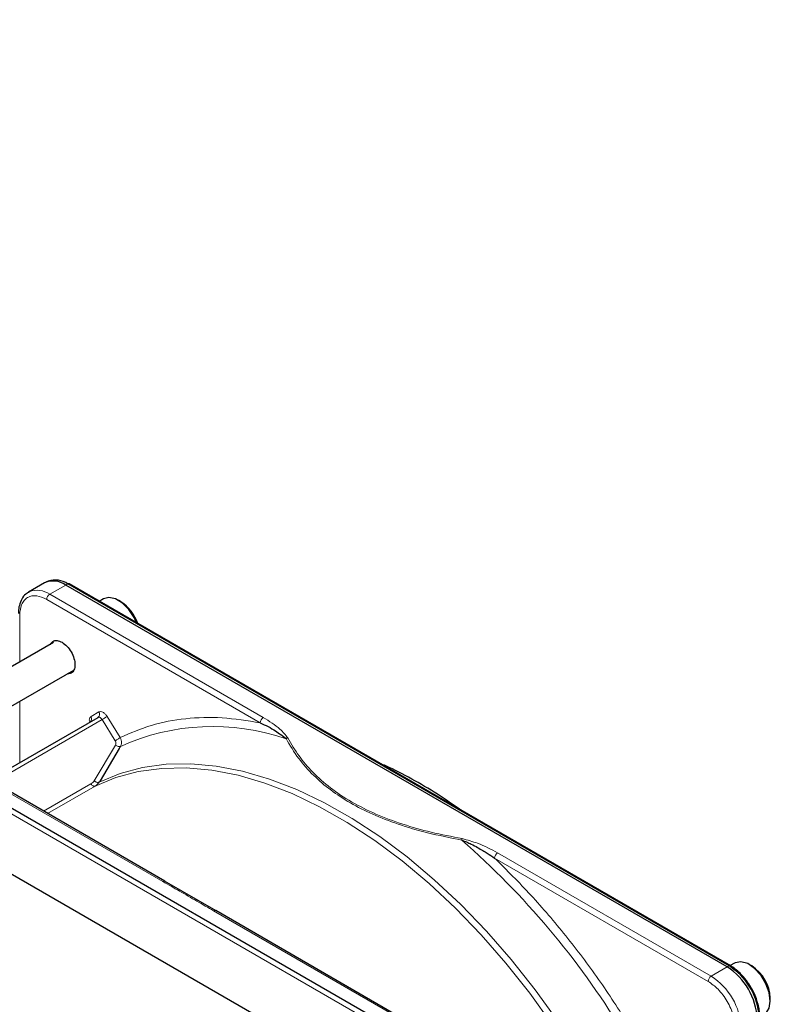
# Paper-space layout 'Blatt4' of a CAD drawing. Header units: millimetres. Extents: x 5 to 418, y 2 to 292.
# Tile 87 of 88: x 308 to 326, y 234 to 257. Entities that reach past the tile are written whole.
import ezdxf

# ---------------------------------------------------------------- set-up
doc = ezdxf.new("R2010")
doc.units = ezdxf.units.MM

psp = doc.layouts.new('Blatt4')

# ---------------------------------------------------------------- linework, layer by layer
at = {"color": 7, "linetype": 'Continuous', "lineweight": 25}
for p, q in [((318.915, 230.506), (273.377, 256.794)), ((320.741, 231.007), (285.244, 251.499)), ((309.084, 243.577), (309.029, 243.553)), ((308.997, 243.537), (308.621, 243.319)), ((325.068, 234.498), (309.497, 243.487)), ((325.146, 234.524), (309.576, 243.513)), ((308.621, 243.319), (308.638, 243.329)), ((310.391, 243.162), (310.287, 243.102)), ((310.797, 243.094), (310.741, 243.127)), ((309.211, 242.134), (305.654, 240.081)), ((306.454, 239.619), (309.687, 241.485)), ((311.833, 236.513), (304.646, 240.662)), ((307.703, 238.897), (310.258, 240.372)), ((310.757, 239.636), (310.305, 238.882)), ((313.036, 235.818), (311.826, 236.517)), ((320.217, 231.673), (313.029, 235.823)), ((325.24, 234.589), (325.136, 234.53)), ((325.646, 234.522), (325.59, 234.555)), ((326.085, 233.697), (326.085, 233.763))]:
    psp.add_line(p, q, dxfattribs=at)
at = {"color": 7, "linetype": 'Continuous', "lineweight": 18}
for p, q in [((320.541, 230.987), (285.044, 251.479)), ((309.121, 243.27), (309.497, 243.487)), ((309.497, 243.487), (309.549, 243.512)), ((309.549, 243.512), (325.12, 234.523)), ((314.077, 240.245), (309.051, 243.147)), ((314.148, 240.368), (309.121, 243.27)), ((308.414, 242.78), (308.414, 241.674)), ((304.596, 240.657), (311.783, 236.508)), ((308.414, 240.75), (308.414, 239.308)), ((310.093, 240.393), (310.278, 240.5)), ((310.473, 240.393), (310.781, 239.896)), ((310.355, 240.319), (307.798, 238.843)), ((310.663, 239.821), (310.355, 240.319)), ((310.165, 238.878), (310.669, 239.719)), ((310.789, 239.689), (310.757, 239.636)), ((308.977, 238.162), (310.092, 238.806)), ((310.188, 238.752), (309.071, 238.107)), ((310.305, 238.882), (310.285, 238.848)), ((324.692, 234.281), (319.665, 237.183)), ((324.621, 234.159), (319.594, 237.061)), ((312.979, 235.818), (320.166, 231.669)), ((325.068, 234.498), (324.692, 234.281)), ((325.12, 234.523), (325.068, 234.498))]:
    psp.add_line(p, q, dxfattribs=at)
at = {"color": 7, "linetype": 'Continuous', "lineweight": 25, "flags": 128}
for points in [[(311.17, 242.592), (311.112, 242.719), (310.985, 242.911), (310.832, 243.064), (310.669, 243.162), (310.514, 243.194), (310.391, 243.162)], [(325.94, 233.377), (325.978, 233.405), (326.057, 233.524), (326.085, 233.693), (326.059, 233.894), (325.983, 234.104), (325.863, 234.301), (325.715, 234.464), (325.552, 234.575), (325.394, 234.621), (325.257, 234.598), (325.24, 234.589)]]:
    psp.add_lwpolyline(points, dxfattribs=at)
at = {"color": 7, "linetype": 'Continuous', "lineweight": 18, "flags": 128}
for points in [[(310.355, 240.319), (310.344, 240.334), (310.332, 240.348), (310.319, 240.36), (310.306, 240.368), (310.292, 240.374), (310.28, 240.377), (310.268, 240.376), (310.258, 240.372)], [(321.455, 232.374), (320.953, 233.142), (320.421, 233.881), (319.861, 234.586), (319.277, 235.254), (318.673, 235.881), (318.052, 236.462), (317.418, 236.995), (316.774, 237.475), (316.125, 237.901), (315.475, 238.269), (314.827, 238.577), (314.185, 238.824), (313.554, 239.008), (312.937, 239.128), (312.337, 239.182), (311.759, 239.172), (311.206, 239.096), (310.681, 238.956), (310.188, 238.752)], [(310.285, 238.848), (310.78, 239.053), (311.306, 239.194), (311.861, 239.27), (312.441, 239.28), (313.042, 239.225), (313.662, 239.106), (314.295, 238.921), (314.938, 238.674), (315.588, 238.364), (316.241, 237.995), (316.892, 237.568), (317.537, 237.086), (318.174, 236.552), (318.797, 235.969), (319.403, 235.34), (319.988, 234.67), (320.55, 233.962), (321.084, 233.221), (321.587, 232.451)]]:
    psp.add_lwpolyline(points, dxfattribs=at)
at = {"color": 7, "linetype": 'Continuous', "lineweight": 25}
for centre, radius, start, end in [((309.205, 243.078), 0.503, 54.3824, 114.3071), ((309.253, 243.091), 0.514, 54.844, 109.1737), ((309.563, 243.488), 0.0279, 64.1059, 120.3461), ((310.268, 242.279), 0.972, 17.9984, 57.0027), ((324.24, 233.204), 1.537, 2.6055, 57.3945), ((324.279, 233.221), 1.55, 7.4229, 57.1417), ((325.13, 234.501), 0.0281, 357.4371, 55.9531), ((325.148, 233.728), 0.937, 2.1074, 57.8873)]:
    psp.add_arc(centre, radius, start, end, dxfattribs=at)
at = {"color": 7, "linetype": 'Continuous', "lineweight": 18}
for centre, radius, start, end in [((308.826, 242.853), 0.511, 54.6299, 111.5164), ((309.204, 243.14), 0.154, 122.6055, 177.3945), ((310.017, 240.34), 0.0926, 307.8335, 35.0766), ((310.203, 240.446), 0.0922, 306.3512, 35.1851), ((309.432, 241.918), 1.846, 299.9888, 304.3156), ((314.231, 240.238), 0.154, 122.6055, 177.3945), ((312.964, 234.888), 5.271, 70.957, 114.3749), ((306.102, 222.942), 19.319, 31.4621, 48.8282), ((319.748, 237.054), 0.154, 122.6055, 177.3945), ((325.134, 234.499), 0.0279, 64.1059, 120.3461), ((324.775, 234.152), 0.154, 122.6055, 177.3945), ((323.864, 232.987), 1.537, 2.6055, 57.3945)]:
    psp.add_arc(centre, radius, start, end, dxfattribs=at)
at = {"color": 7, "linetype": 'Continuous', "lineweight": 25}
for points, knots in [([(308.644, 243.325), (308.614, 243.31), (308.54, 243.272), (308.457, 243.161), (308.403, 243.015), (308.382, 242.898), (308.387, 242.83), (308.387, 242.82)], [0, 0, 0, 0, 0.178353, 0.449155, 0.712576, 0.95398, 1, 1, 1, 1]), ([(309.136, 242.091), (309.154, 242.117), (309.191, 242.172), (309.292, 242.191), (309.372, 242.156), (309.411, 242.139)], [0, 0, 0, 0, 0.314168, 0.657084, 1, 1, 1, 1]), ([(309.411, 242.139), (309.451, 242.111), (309.531, 242.054), (309.632, 241.915), (309.699, 241.76), (309.723, 241.607), (309.699, 241.485), (309.635, 241.405), (309.568, 241.4), (309.536, 241.398)], [0, 0, 0, 0, 0.144573, 0.289146, 0.433719, 0.578293, 0.722866, 0.867439, 1, 1, 1, 1]), ([(310.083, 240.275), (310.083, 240.275), (310.083, 240.274), (310.077, 240.267), (310.074, 240.266), (310.073, 240.266)], [0, 0, 0, 0, 0.337931, 0.908636, 1, 1, 1, 1]), ([(314.077, 240.245), (314.202, 240.185), (314.431, 240.075), (314.605, 239.934), (314.684, 239.871)], [0, 0, 0, 0, 0.546487, 1, 1, 1, 1]), ([(318.807, 238.183), (318.621, 238.313), (318.235, 238.583), (317.643, 238.926), (317.191, 239.166), (316.942, 239.268), (316.895, 239.287)], [0, 0, 0, 0, 0.292559, 0.608996, 0.925533, 1, 1, 1, 1]), ([(310.188, 238.752), (310.206, 238.764), (310.245, 238.79), (310.271, 238.829), (310.285, 238.848)], [0, 0, 0, 0, 0.495823, 1, 1, 1, 1]), ([(318.819, 237.484), (318.858, 237.469), (318.936, 237.441), (319.06, 237.382), (319.188, 237.313), (319.312, 237.242), (319.447, 237.16), (319.537, 237.099), (319.594, 237.061)], [0, 0, 0, 0, 0.131707, 0.266427, 0.45503, 0.620819, 0.756483, 1, 1, 1, 1]), ([(325.635, 234.009), (325.59, 234.081), (325.526, 234.181), (325.416, 234.308), (325.319, 234.403), (325.223, 234.48), (325.164, 234.511), (325.146, 234.521)], [0, 0, 0, 0, 0.3320553, 0.4650309, 0.6820186, 0.9011252, 1, 1, 1, 1]), ([(325.158, 234.497), (325.242, 234.438), (325.369, 234.349), (325.523, 234.165), (325.629, 234.006), (325.714, 233.834), (325.785, 233.645), (325.797, 233.524), (325.803, 233.457)], [0, 0, 0, 0, 0.260513, 0.400752, 0.543967, 0.687182, 0.82742, 1, 1, 1, 1]), ([(325.827, 233.444), (325.827, 233.454), (325.825, 233.511), (325.799, 233.615), (325.756, 233.758), (325.701, 233.889), (325.654, 233.974), (325.635, 234.009)], [0, 0, 0, 0, 0.057456, 0.318799, 0.541248, 0.806265, 1, 1, 1, 1])]:
    psp.add_open_spline(points, degree=3, knots=knots, dxfattribs=at)
at = {"color": 7, "linetype": 'Continuous', "lineweight": 18}
for points, knots in [([(309.051, 243.147), (308.97, 243.184), (308.847, 243.24), (308.699, 243.234), (308.597, 243.198), (308.515, 243.127), (308.436, 243.002), (308.423, 242.867), (308.414, 242.78)], [0, 0, 0, 0, 0.239457, 0.368361, 0.5, 0.631639, 0.760543, 1, 1, 1, 1]), ([(310.057, 240.271), (310.055, 240.283), (310.048, 240.318), (310.06, 240.364), (310.083, 240.383), (310.093, 240.393)], [0, 0, 0, 0, 0.205862, 0.617587, 1, 1, 1, 1]), ([(310.278, 240.5), (310.292, 240.504), (310.32, 240.514), (310.375, 240.496), (310.43, 240.454), (310.459, 240.413), (310.473, 240.393)], [0, 0, 0, 0, 0.240773, 0.5, 0.759227, 1, 1, 1, 1]), ([(310.781, 239.896), (311.022, 240.001), (311.505, 240.213), (312.315, 240.36), (313.17, 240.39), (313.776, 240.293), (314.077, 240.245)], [0, 0, 0, 0, 0.2492569, 0.5, 0.7507431, 1, 1, 1, 1]), ([(314.728, 239.888), (314.67, 239.959), (314.524, 240.137), (314.289, 240.281), (314.148, 240.368)], [0, 0, 0, 0, 0.39819, 1, 1, 1, 1]), ([(310.789, 239.689), (310.795, 239.702), (310.809, 239.729), (310.815, 239.78), (310.809, 239.838), (310.79, 239.876), (310.781, 239.896)], [0, 0, 0, 0, 0.216924, 0.455917, 0.716953, 1, 1, 1, 1]), ([(314.684, 239.871), (314.691, 239.874), (314.705, 239.882), (314.72, 239.886), (314.728, 239.888)], [0, 0, 0, 0, 0.483164, 1, 1, 1, 1]), ([(314.684, 239.871), (314.777, 239.714), (314.954, 239.416), (315.313, 239.011), (315.721, 238.66), (316.189, 238.353), (316.722, 238.083), (317.331, 237.847), (318.032, 237.64), (318.548, 237.538), (318.819, 237.484)], [0, 0, 0, 0, 0.141038, 0.268348, 0.385526, 0.500284, 0.615098, 0.732344, 0.859336, 1, 1, 1, 1]), ([(318.833, 237.518), (318.586, 237.566), (318.106, 237.659), (317.423, 237.852), (316.79, 238.089), (316.214, 238.376), (315.717, 238.708), (315.307, 239.073), (314.972, 239.468), (314.811, 239.745), (314.728, 239.888)], [0, 0, 0, 0, 0.12858, 0.250087, 0.37511, 0.500001, 0.624892, 0.749914, 0.87141, 1, 1, 1, 1]), ([(310.669, 239.719), (310.672, 239.727), (310.68, 239.741), (310.681, 239.768), (310.676, 239.796), (310.667, 239.813), (310.663, 239.821)], [0, 0, 0, 0, 0.247321, 0.497654, 0.748719, 1, 1, 1, 1]), ([(318.819, 237.484), (318.822, 237.49), (318.826, 237.504), (318.831, 237.513), (318.833, 237.518)], [0, 0, 0, 0, 0.499999, 1, 1, 1, 1]), ([(319.665, 237.183), (319.515, 237.264), (319.265, 237.4), (318.956, 237.484), (318.833, 237.518)], [0, 0, 0, 0, 0.600655, 1, 1, 1, 1]), ([(319.594, 237.061), (319.882, 236.775), (320.458, 236.202), (321.275, 235.24), (322.052, 234.219), (322.519, 233.493), (322.753, 233.13)], [0, 0, 0, 0, 0.249327, 0.5, 0.750673, 1, 1, 1, 1]), ([(311.783, 236.508), (311.792, 236.512), (311.81, 236.52), (311.828, 236.519), (311.833, 236.513), (311.833, 236.513)], [0, 0, 0, 0, 0.499615, 0.99923, 1, 1, 1, 1]), ([(311.783, 236.508), (311.914, 236.433), (312.114, 236.318), (312.382, 236.163), (312.65, 236.009), (312.849, 235.893), (312.979, 235.818)], [0, 0, 0, 0, 0.327983, 0.500008, 0.672268, 1, 1, 1, 1]), ([(313.029, 235.823), (313.022, 235.825), (313.007, 235.831), (312.989, 235.822), (312.979, 235.818)], [0, 0, 0, 0, 0.498802, 1, 1, 1, 1]), ([(325.257, 233.056), (325.249, 233.154), (325.236, 233.304), (325.157, 233.52), (325.074, 233.686), (324.972, 233.839), (324.824, 234.017), (324.701, 234.103), (324.621, 234.159)], [0, 0, 0, 0, 0.239457, 0.368361, 0.5, 0.631639, 0.760543, 1, 1, 1, 1])]:
    psp.add_open_spline(points, degree=3, knots=knots, dxfattribs=at)
for points in [[(310.781, 239.896), (310.773, 239.891), (310.759, 239.881), (310.727, 239.86), (310.693, 239.839), (310.673, 239.827), (310.663, 239.821)], [(310.669, 239.719), (310.679, 239.712), (310.699, 239.698), (310.734, 239.685), (310.766, 239.681), (310.781, 239.687), (310.789, 239.689)], [(310.092, 238.806), (310.106, 238.816), (310.135, 238.835), (310.155, 238.864), (310.165, 238.878)], [(310.188, 238.752), (310.181, 238.75), (310.166, 238.746), (310.14, 238.756), (310.114, 238.776), (310.099, 238.796), (310.092, 238.806)], [(310.285, 238.848), (310.277, 238.845), (310.262, 238.84), (310.23, 238.844), (310.195, 238.857), (310.175, 238.871), (310.165, 238.878)]]:
    psp.add_open_spline(points, degree=3, dxfattribs=at)

doc.saveas('drawing.dxf')
